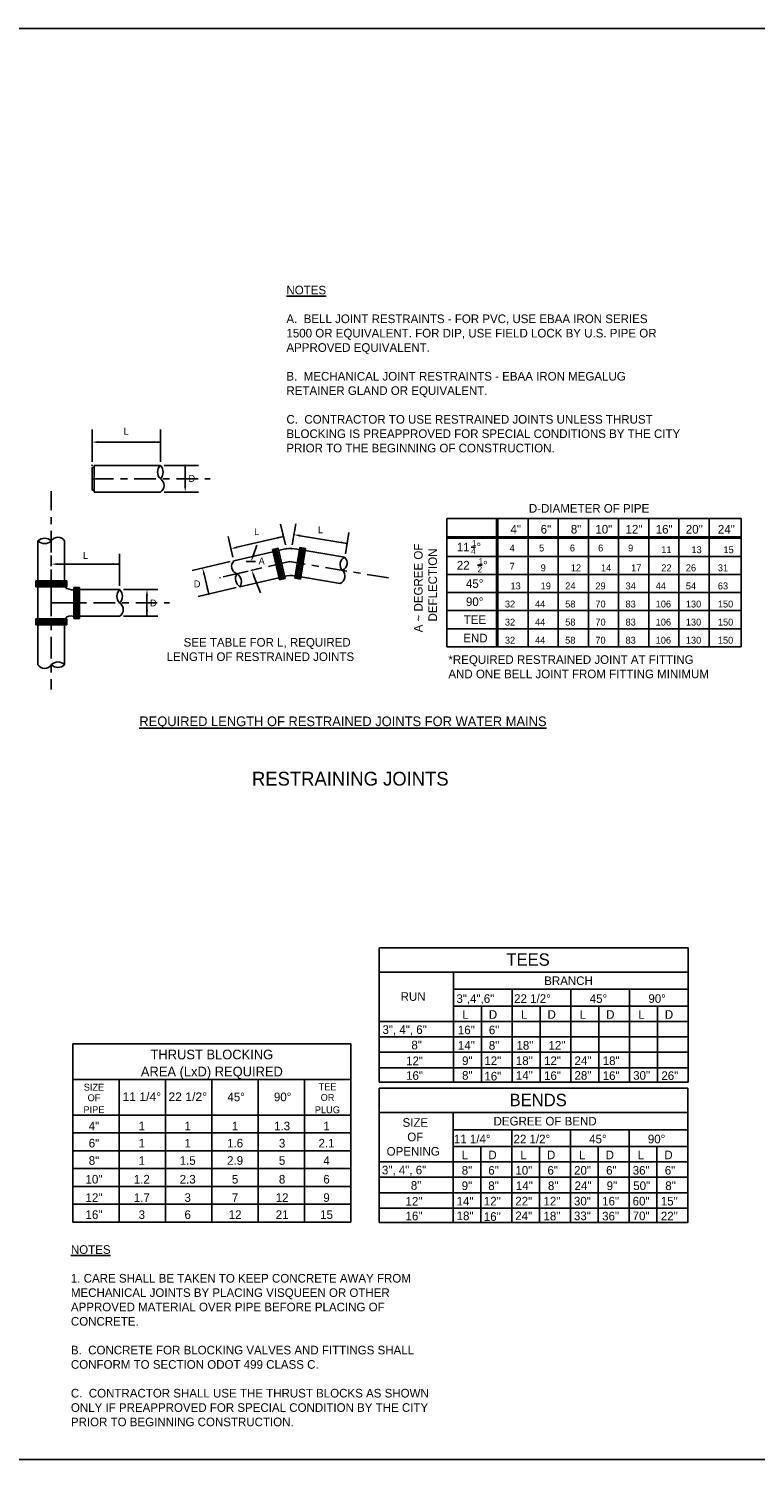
# Model space of a CAD drawing. Header units: feet. Extents: x 6 to 310, y -41 to 128.
# Tile 15 of 48: x 208 to 218, y 4 to 24. Entities that reach past the tile are written whole.
import ezdxf
from ezdxf.enums import TextEntityAlignment as Align

# ---------------------------------------------------------------- set-up
doc = ezdxf.new("R2010")
doc.units = ezdxf.units.FT
doc.header["$MEASUREMENT"] = 0
doc.linetypes.add('CENTER', pattern=[2, 1.25, -0.25, 0.25, -0.25])
doc.layers.add('COLUMNS', color=6, linetype='Continuous', plot=False)
for name, color, linetype in [('D-TITLE_SUB', 6, 'Continuous'), ('DETAILS', 4, 'Continuous'), ('SHEET', 7, 'Continuous'), ('text', 9, 'Continuous')]:
    doc.layers.add(name, color=color, linetype=linetype)
doc.styles.add('Slanted-Normal', font='font31.shx', dxfattribs={"height": 0.14})

msp = doc.modelspace()

# ---------------------------------------------------------------- linework, layer by layer
at = {"color": 247, "linetype": 'CENTER', "ltscale": 0.25}
for p, q in [((208.1078, 16.16375), (208.1078, 17.66795)), ((208.1078, 16.21844), (208.1078, 16.75838)), ((210.59949, 16.42179), (211.08484, 16.53478))]:
    msp.add_line(p, q, dxfattribs=at)
at = {"layer": 'COLUMNS', "color": 3, "flags": 128}
msp.add_lwpolyline([(188.34752, 3.62445), (188.34752, 24.37445), (218.72252, 24.37445), (218.72252, 3.62445)], close=True, dxfattribs=at)
at = {"layer": 'Defpoints', "color": 0, "linetype": 'ByBlock'}
for p in [(209.68955, 18.03854), (209.68955, 18.03854), (209.68955, 17.65143), (208.1078, 16.60088), (208.1078, 16.60088), (210.75446, 16.65609), (210.75654, 16.65708), (210.88078, 16.64563), (212.36477, 16.70577), (210.92831, 16.5132), (209.09885, 16.23832), (209.09885, 16.23832), (208.1078, 16.16375), (209.09885, 15.85121)]:
    msp.add_point(p, dxfattribs=at)
at = {"layer": 'Defpoints', "color": 0, "linetype": 'CENTER', "ltscale": 0.25}
msp.add_point((210.54622, 16.40939), dxfattribs=at)
at = {"layer": 'DETAILS'}
for p, q in [((212.86248, 11.0443), (217.347, 11.0443)), ((212.86248, 11.0443), (212.86248, 9.09567)), ((217.347, 11.0443), (217.347, 9.09567)), ((212.86248, 10.69126), (217.347, 10.69126)), ((213.94285, 10.69126), (213.94285, 9.09567)), ((213.94285, 10.44214), (217.347, 10.44214)), ((214.79389, 10.44214), (214.79389, 9.09567)), ((215.64492, 10.44214), (215.64492, 9.09567)), ((216.49596, 10.44214), (216.49596, 9.09567)), ((213.94285, 10.19879), (217.347, 10.19879)), ((214.34834, 10.19879), (214.34834, 9.09567)), ((215.19937, 10.19879), (215.19937, 9.09567)), ((216.05041, 10.19879), (216.05041, 9.09567)), ((216.90145, 10.19879), (216.90145, 9.09567)), ((212.86248, 9.97529), (217.347, 9.97529)), ((212.86248, 9.7518), (217.347, 9.7518)), ((212.86248, 9.52831), (217.347, 9.52831)), ((212.86248, 9.30482), (217.347, 9.30482)), ((212.86248, 9.09567), (217.347, 9.09567)), ((212.86248, 9.00779), (212.86248, 7.05916)), ((212.86248, 9.00779), (217.33896, 9.00779)), ((217.33896, 9.00779), (217.33896, 7.05916)), ((212.45253, 8.61757), (208.42039, 8.61757)), ((212.86248, 8.65475), (217.33896, 8.65475)), ((213.93482, 8.65475), (213.93482, 7.05916)), ((212.45253, 8.3591), (208.42039, 8.3591)), ((213.93482, 8.40562), (217.33896, 8.40562)), ((214.78585, 8.40562), (214.78585, 7.05916)), ((215.63689, 8.40562), (215.63689, 7.05916)), ((216.48792, 8.40562), (216.48792, 7.05916)), ((212.45253, 8.10063), (208.42039, 8.10063)), ((213.93482, 8.16227), (217.33896, 8.16227)), ((214.3403, 8.16227), (214.3403, 7.05916)), ((215.19134, 8.16227), (215.19134, 7.05916)), ((216.04237, 8.16227), (216.04237, 7.05916)), ((216.89341, 8.16227), (216.89341, 7.05916)), ((212.86248, 7.93878), (217.33896, 7.93878)), ((212.45253, 7.84216), (208.42039, 7.84216)), ((212.86248, 7.71528), (217.33896, 7.71528)), ((212.45253, 7.58369), (208.42039, 7.58369)), ((212.86248, 7.49179), (217.33896, 7.49179)), ((212.45253, 7.32522), (208.42039, 7.32522)), ((212.86248, 7.2683), (217.33896, 7.2683)), ((212.86248, 7.05916), (217.33896, 7.05916))]:
    msp.add_line(p, q, dxfattribs=at)
at = {"layer": 'SHEET'}
for p, q in [((212.45253, 9.65145), (208.42039, 9.65145)), ((208.42039, 9.65145), (208.42039, 7.06674)), ((212.45253, 9.65145), (212.45253, 7.06674)), ((212.45253, 9.13451), (208.42039, 9.13451)), ((209.09242, 9.13451), (209.09242, 7.06674)), ((209.76444, 9.13451), (209.76444, 7.06674)), ((210.43646, 9.13451), (210.43646, 7.06674)), ((211.10849, 9.13451), (211.10849, 7.06674)), ((211.78051, 9.13451), (211.78051, 7.06674)), ((208.42039, 7.06674), (212.45253, 7.06674))]:
    msp.add_line(p, q, dxfattribs=at)
at = {"layer": 'text', "color": 9, "linetype": 'ByBlock'}
for p, q in [((208.69851, 18.09341), (208.69851, 18.5586)), ((209.68955, 18.09323), (209.68955, 18.5586)), ((209.74424, 18.03854), (210.24184, 18.03854)), ((209.74424, 17.65143), (210.24184, 17.65143)), ((211.50266, 16.88642), (211.43262, 17.18728)), ((211.60288, 16.8857), (211.6527, 17.19056)), ((212.37359, 16.75974), (212.42342, 17.0646)), ((210.74206, 16.70935), (210.67202, 17.01021)), ((209.09885, 16.29301), (209.09885, 16.75838)), ((210.70328, 16.64468), (210.15166, 16.51627)), ((210.93547, 16.64563), (211.0721, 16.64563)), ((209.15353, 16.23832), (209.65113, 16.23832)), ((210.79105, 16.26765), (210.23943, 16.13924)), ((209.15353, 15.85121), (209.65113, 15.85121))]:
    msp.add_line(p, q, dxfattribs=at)
at = {"layer": 'text'}
for p, q in [((208.78851, 18.37754), (209.68955, 18.37754)), ((208.69862, 18.00742), (208.69862, 17.68254)), ((208.69862, 18.00742), (208.72973, 18.00742)), ((208.72973, 18.03854), (209.68955, 18.03854)), ((208.72973, 18.03854), (208.72973, 17.65143)), ((210.05017, 17.74143), (210.05017, 18.03854)), ((208.69862, 17.68254), (208.72973, 17.68254)), ((208.72973, 17.65143), (209.68955, 17.65143)), ((211.71605, 17.02014), (212.39794, 16.9087)), ((207.91424, 16.36402), (207.91424, 16.94469)), ((208.30135, 16.36402), (208.30135, 16.94469)), ((210.8013, 16.85182), (211.47425, 17.00848)), ((211.03584, 16.73031), (211.09131, 16.88431)), ((211.39706, 16.8378), (211.31511, 16.81872)), ((211.41684, 16.38173), (211.31511, 16.81872)), ((211.43732, 16.3865), (211.3356, 16.82349)), ((211.45781, 16.39127), (211.35608, 16.82826)), ((211.4783, 16.39604), (211.37657, 16.83303)), ((211.49879, 16.4008), (211.39706, 16.8378)), ((211.63898, 16.40534), (211.71223, 16.848)), ((211.65974, 16.40191), (211.73298, 16.84457)), ((211.68049, 16.39848), (211.75373, 16.84113)), ((211.70124, 16.39504), (211.77449, 16.8377)), ((211.79524, 16.83427), (211.71223, 16.848)), ((211.722, 16.39161), (211.79524, 16.83427)), ((214.19672, 16.85477), (214.26131, 16.85477)), ((208.1978, 16.60861), (209.09885, 16.60861)), ((211.32209, 16.78874), (210.75654, 16.65708)), ((212.36309, 16.70911), (211.79021, 16.8039)), ((210.32337, 16.46384), (210.39074, 16.17446)), ((211.40986, 16.41171), (210.84431, 16.28005)), ((211.04731, 16.43464), (211.14315, 16.19202)), ((211.49879, 16.4008), (211.41684, 16.38173)), ((211.722, 16.39161), (211.63898, 16.40534)), ((212.2999, 16.32719), (211.72702, 16.42198)), ((214.29196, 16.59227), (214.35724, 16.59227)), ((207.88346, 16.36402), (208.33214, 16.36402)), ((207.88346, 16.27988), (207.88346, 16.36402)), ((207.88346, 16.34299), (208.33214, 16.34299)), ((207.88346, 16.32195), (208.33214, 16.32195)), ((207.88346, 16.30092), (208.33214, 16.30092)), ((207.88346, 16.27988), (208.33214, 16.27988)), ((207.91424, 15.81375), (207.91424, 16.27988)), ((208.33214, 16.27988), (208.33214, 16.36402)), ((208.43404, 16.26911), (208.43404, 15.82043)), ((208.43404, 16.26911), (208.51818, 16.26911)), ((208.45508, 16.26911), (208.45508, 15.82043)), ((208.47611, 16.26911), (208.47611, 15.82043)), ((208.49715, 16.26911), (208.49715, 15.82043)), ((208.51818, 16.26911), (208.51818, 15.82043)), ((208.51818, 16.23832), (209.09885, 16.23832)), ((209.49547, 16.14832), (209.49547, 15.85121)), ((208.33214, 15.81375), (207.88346, 15.81375)), ((207.88346, 15.81375), (207.88346, 15.72961)), ((208.33214, 15.79272), (207.88346, 15.79272)), ((208.33214, 15.77168), (207.88346, 15.77168)), ((208.33214, 15.81375), (208.33214, 15.72961)), ((208.43404, 15.82043), (208.51818, 15.82043)), ((208.51818, 15.85121), (209.09885, 15.85121)), ((209.49547, 15.85121), (209.58547, 15.85121)), ((208.33214, 15.75065), (207.88346, 15.75065)), ((208.33214, 15.72961), (207.88346, 15.72961)), ((207.91424, 15.72961), (207.91424, 15.14894)), ((208.30135, 15.72961), (208.30135, 15.14894))]:
    msp.add_line(p, q, dxfattribs=at)
at = {"layer": 'text', "color": 9, "linetype": 'CENTER', "ltscale": 0.25}
for p, q in [((208.69851, 17.84498), (210.41281, 17.84498)), ((208.1078, 16.04477), (209.8221, 16.04477))]:
    msp.add_line(p, q, dxfattribs=at)
at = {"layer": 'text', "color": 1}
for p, q in [((218.11377, 17.2678), (213.84571, 17.2678)), ((213.84571, 17.2678), (213.84571, 15.40843)), ((214.56503, 17.2678), (214.56503, 15.40843)), ((214.58691, 17.2678), (214.58691, 15.40843)), ((215.02441, 17.2678), (215.02441, 15.40843)), ((215.46191, 17.2678), (215.46191, 15.40843)), ((215.89941, 17.2678), (215.89941, 15.40843)), ((216.33691, 17.2678), (216.33691, 15.40843)), ((216.77441, 17.2678), (216.77441, 15.40843)), ((217.21191, 17.2678), (217.21191, 15.40843)), ((217.64941, 17.2678), (217.64941, 15.40843)), ((218.11377, 15.40843), (218.11377, 17.2678)), ((218.11377, 17.0053), (213.84571, 17.0053)), ((218.11377, 16.98343), (213.84571, 16.98343)), ((218.11377, 16.72093), (213.84571, 16.72093)), ((218.11377, 16.45843), (213.84571, 16.45843)), ((218.11377, 16.19593), (213.84571, 16.19593)), ((218.11377, 15.93343), (213.84571, 15.93343)), ((218.11377, 15.67093), (213.84571, 15.67093)), ((218.11377, 15.40843), (213.84571, 15.40843))]:
    msp.add_line(p, q, dxfattribs=at)
at = {"layer": 'text', "linetype": 'CENTER', "ltscale": 0.25}
for p, q in [((211.56103, 16.64563), (210.54622, 16.40939)), ((212.99863, 16.40776), (211.56103, 16.64563)), ((208.1078, 16.16375), (208.1078, 14.79191))]:
    msp.add_line(p, q, dxfattribs=at)
at = {"layer": 'text'}
for centre, radius, start, end in [((209.78751, 17.94176), 0.1377, 135.347781, 224.652219), ((209.59126, 17.94176), 0.13794, 315.445492, 44.554508), ((209.62841, 17.7482), 0.11447, 302.28419, 57.71581), ((208.01102, 16.8464), 0.13794, 45.445492, 134.554508), ((208.01102, 17.04265), 0.1377, 225.347781, 314.652219), ((208.20458, 16.88355), 0.11447, 32.28419, 147.71581), ((211.57388, 16.24886), 0.58419, 76.807629, 106.901904), ((210.83804, 16.57669), 0.11447, 135.388957, 250.820576), ((212.41662, 16.60216), 0.1196, 116.589597, 224.619936), ((212.28282, 16.62429), 0.11677, 294.633345, 46.576187), ((210.91811, 16.3966), 0.13794, 148.550258, 237.659275), ((210.72696, 16.3521), 0.1377, 328.452548, 57.756985), ((211.57716, 16.14748), 0.29588, 76.942738, 106.766794), ((212.24637, 16.43414), 0.1196, 296.589597, 44.619936), ((208.41532, 16.40025), 0.16534, 227.935828, 276.820671), ((209.19681, 16.14155), 0.1377, 135.347781, 224.652219), ((209.00055, 16.14155), 0.13794, 315.445492, 44.554508), ((209.0377, 15.94799), 0.11447, 302.28419, 57.71581), ((208.39483, 15.732), 0.12414, 71.732785, 138.317216), ((208.01102, 15.21009), 0.11447, 212.28419, 327.71581), ((208.20458, 15.05098), 0.1377, 45.347781, 134.652219), ((208.20458, 15.24724), 0.13794, 225.445492, 314.554508)]:
    msp.add_arc(centre, radius, start, end, dxfattribs=at)
for p in [(208.69851, 18.03872), (210.84431, 16.28005)]:
    msp.add_point(p, dxfattribs=at)
at = {"layer": 'text', "color": 9, "linetype": 'ByBlock'}
for p in [(210.04832, 18.03854), (210.04832, 18.03854), (211.46833, 17.03388), (209.49363, 16.23832), (209.49363, 16.23832), (210.39283, 16.17495)]:
    msp.add_point(p, dxfattribs=at)
at = {"layer": 'text', "color": 0, "linetype": 'ByBlock'}
for p in [(211.51506, 16.83315), (211.59406, 16.83173), (211.56103, 16.64563)]:
    msp.add_point(p, dxfattribs=at)
at = {"layer": 'text'}
for points in [[(208.78851, 18.36254), (208.78851, 18.39254), (208.69851, 18.37754)], [(209.59955, 18.36254), (209.59955, 18.39254), (209.68955, 18.37754)], [(210.03517, 17.94854), (210.06517, 17.94854), (210.05017, 18.03854)], [(210.06517, 17.74143), (210.03517, 17.74143), (210.05017, 17.65143)], [(211.71363, 17.00534), (211.71847, 17.03494), (211.62722, 17.03466)], [(210.8047, 16.83721), (210.7979, 16.86643), (210.71365, 16.83141)], [(211.38999, 16.97346), (211.38319, 17.00268), (211.47425, 17.00848)], [(212.3067, 16.90841), (212.31154, 16.93802), (212.39794, 16.9087)], [(208.1978, 16.59361), (208.1978, 16.62361), (208.1078, 16.60861)], [(209.00885, 16.59361), (209.00885, 16.62361), (209.09885, 16.60861)], [(211.04995, 16.72522), (211.02173, 16.73539), (211.00534, 16.64563)], [(210.30876, 16.46043), (210.33798, 16.46724), (210.30297, 16.55149)], [(211.03336, 16.42913), (211.06126, 16.44015), (211.01424, 16.51834)], [(209.48047, 16.14832), (209.51047, 16.14832), (209.49547, 16.23832)], [(210.35572, 16.25872), (210.38494, 16.26552), (210.39074, 16.17446)], [(209.48047, 15.94121), (209.51047, 15.94121), (209.49547, 15.85121)]]:
    msp.add_solid(points, dxfattribs=at)

# ---------------------------------------------------------------- texts
at = {"layer": 'D-TITLE_SUB', "style": 'Slanted-Normal'}
msp.add_text('RESTRAINING JOINTS', height=0.2, dxfattribs=at).set_placement((211.01853, 13.39644))
at = {"layer": 'text', "style": 'Slanted-Normal'}
for s, height, p in [('%%UNOTES', 0.125, (211.51836, 20.52023)), ('A.  BELL JOINT RESTRAINTS - FOR PVC, USE EBAA IRON SERIES', 0.125, (211.51836, 20.10356)), ('1500 OR EQUIVALENT. FOR DIP, USE FIELD LOCK BY U.S. PIPE OR', 0.125, (211.51836, 19.89523)), ('APPROVED EQUIVALENT.', 0.125, (211.51836, 19.68689)), ('B.  MECHANICAL JOINT RESTRAINTS - EBAA IRON MEGALUG', 0.125, (211.51836, 19.27023)), ('RETAINER GLAND OR EQUIVALENT.', 0.125, (211.51836, 19.06189)), ('C.  CONTRACTOR TO USE RESTRAINED JOINTS UNLESS THRUST', 0.125, (211.51836, 18.64523)), ('BLOCKING IS PREAPPROVED FOR SPECIAL CONDITIONS BY THE CITY', 0.125, (211.51836, 18.43689)), ('PRIOR TO THE BEGINNING OF CONSTRUCTION.', 0.125, (211.51836, 18.22856)), ('D-DIAMETER OF PIPE', 0.125, (215.03543, 17.35448)), ('4"', 0.125, (214.76897, 17.05146)), ('6"', 0.125, (215.20647, 17.05146)), ('8"', 0.125, (215.64397, 17.05146)), ('10"', 0.125, (215.99984, 17.05146)), ('12"', 0.125, (216.43734, 17.05146)), ('16"', 0.125, (216.87484, 17.05146)), ('20"', 0.125, (217.31234, 17.05146)), ('24"', 0.125, (217.7767, 17.05146)), ('11 ', 0.125, (213.99037, 16.79227)), ('4', 0.0875, (214.19672, 16.75269)), ('1', 0.0875, (214.21096, 16.86935)), ('°', 0.125, (214.27589, 16.79227)), ('4', 0.1, (214.75605, 16.79186)), ('5', 0.1, (215.1831, 16.79186)), ('6', 0.1, (215.62983, 16.79186)), ('6', 0.1, (216.04029, 16.79186)), ('9', 0.1, (216.47459, 16.79186)), ('11', 0.1, (216.95647, 16.76708)), ('13', 0.1, (217.39397, 16.76708)), ('15', 0.1, (217.85832, 16.76708)), ('22 ', 0.125, (213.99037, 16.52977)), ('1', 0.0875, (214.30654, 16.60685)), ('°', 0.125, (214.37182, 16.52977)), ('7', 0.1, (214.75605, 16.52708)), ('9', 0.1, (215.20647, 16.50458)), ('12', 0.1, (215.64397, 16.50458)), ('14', 0.1, (216.08147, 16.50458)), ('17', 0.1, (216.51897, 16.50458)), ('22', 0.1, (216.95647, 16.50458)), ('26', 0.1, (217.31234, 16.50458)), ('31', 0.1, (217.7767, 16.50458)), ('45°', 0.125, (214.12256, 16.26348)), ('2', 0.0875, (214.29196, 16.49019)), ('13', 0.1, (214.76897, 16.24208)), ('19', 0.1, (215.20647, 16.24208)), ('24', 0.1, (215.56234, 16.24208)), ('29', 0.1, (215.99984, 16.24208)), ('34', 0.1, (216.43734, 16.24208)), ('44', 0.1, (216.87484, 16.24208)), ('54', 0.1, (217.31234, 16.24208)), ('63', 0.1, (217.7767, 16.24208)), ('90°', 0.125, (214.12256, 16.00098)), ('32', 0.1, (214.68734, 15.97958)), ('44', 0.1, (215.12484, 15.97958)), ('58', 0.1, (215.56234, 15.97958)), ('70', 0.1, (215.99984, 15.97958)), ('83', 0.1, (216.43734, 15.97958)), ('106', 0.1, (216.87484, 15.97958)), ('130', 0.1, (217.31234, 15.97958)), ('150', 0.1, (217.7767, 15.97958)), ('TEE', 0.125, (214.0905, 15.73848)), ('32', 0.1, (214.68734, 15.71708)), ('44', 0.1, (215.12484, 15.71708)), ('58', 0.1, (215.56234, 15.71708)), ('70', 0.1, (215.99984, 15.71708)), ('83', 0.1, (216.43734, 15.71708)), ('106', 0.1, (216.87484, 15.71708)), ('130', 0.1, (217.31234, 15.71708)), ('150', 0.1, (217.7767, 15.71708)), ('END', 0.125, (214.08337, 15.47321)), ('SEE TABLE FOR L, REQUIRED', 0.125, (210.02664, 15.41162)), ('32', 0.1, (214.68734, 15.45458)), ('44', 0.1, (215.12484, 15.45458)), ('58', 0.1, (215.56234, 15.45458)), ('70', 0.1, (215.99984, 15.45458)), ('83', 0.1, (216.43734, 15.45458)), ('106', 0.1, (216.87484, 15.45458)), ('130', 0.1, (217.31234, 15.45458)), ('150', 0.1, (217.7767, 15.45458)), ('LENGTH OF RESTRAINED JOINTS', 0.125, (209.77962, 15.20329)), ('*REQUIRED RESTRAINED JOINT AT FITTING', 0.125, (213.86791, 15.16139)), ('AND ONE BELL JOINT FROM FITTING MINIMUM', 0.125, (213.86791, 14.95305)), ('%%UREQUIRED LENGTH OF RESTRAINED JOINTS FOR WATER MAINS', 0.14, (209.38448, 14.25868)), ('BRANCH', 0.125, (215.25752, 10.50382)), ('RUN', 0.125, (213.17481, 10.27506)), ('3",4",6"', 0.125, (213.98394, 10.24487)), ('22 1/2%%D', 0.125, (214.82119, 10.24487)), ('45%%D', 0.125, (215.91828, 10.24487)), ('90%%D', 0.125, (216.76932, 10.24487)), ('L', 0.125, (214.0692, 10.01397)), ('D', 0.125, (214.45465, 10.01397)), ('L', 0.125, (214.92023, 10.01397)), ('D', 0.125, (215.30569, 10.01397)), ('L', 0.125, (215.77127, 10.01397)), ('D', 0.125, (216.15672, 10.01397)), ('L', 0.125, (216.62231, 10.01397)), ('D', 0.125, (217.00776, 10.01397)), ('3", 4", 6"', 0.125, (212.9118, 9.79461)), ('16"', 0.125, (214.0056, 9.79048)), ('6"', 0.125, (214.45465, 9.79048)), ('8"', 0.125, (213.33105, 9.57158)), ('14"', 0.125, (214.0056, 9.56699)), ('8"', 0.125, (214.45465, 9.56699)), ('18"', 0.125, (214.8551, 9.56699)), ('12"', 0.125, (215.32016, 9.56699)), ('12"', 0.125, (213.25404, 9.3416)), ('9"', 0.125, (214.06587, 9.3435)), ('12"', 0.125, (214.3899, 9.3435)), ('18"', 0.125, (214.84624, 9.3435)), ('12"', 0.125, (215.25541, 9.3435)), ('24"', 0.125, (215.69727, 9.3435)), ('18"', 0.125, (216.10645, 9.3435)), ('16"', 0.125, (213.25404, 9.12898)), ('8"', 0.125, (214.06587, 9.13042)), ('16"', 0.125, (214.3899, 9.12)), ('14"', 0.125, (214.84624, 9.13042)), ('16"', 0.125, (215.25541, 9.12724)), ('28"', 0.125, (215.69727, 9.13042)), ('16"', 0.125, (216.10645, 9.12724)), ('30"', 0.125, (216.54831, 9.13042)), ('26"', 0.125, (216.95749, 9.12724)), ('SIZE', 0.125, (213.20282, 8.44769)), ('DEGREE OF BEND', 0.125, (214.52301, 8.4673)), ('OF', 0.125, (213.27127, 8.23855)), ('11 1/4%%D', 0.125, (213.94764, 8.20836)), ('22 1/2%%D', 0.125, (214.81315, 8.20836)), ('45%%D', 0.125, (215.91025, 8.20836)), ('90%%D', 0.125, (216.76128, 8.20836)), ('OPENING', 0.125, (212.97181, 8.0294)), ('L', 0.125, (214.06116, 7.97746)), ('D', 0.125, (214.44661, 7.97746)), ('L', 0.125, (214.9122, 7.97746)), ('D', 0.125, (215.29765, 7.97746)), ('L', 0.125, (215.76323, 7.97746)), ('D', 0.125, (216.14869, 7.97746)), ('L', 0.125, (216.61427, 7.97746)), ('D', 0.125, (216.99972, 7.97746)), ('3", 4", 6"', 0.125, (212.90387, 7.75809)), ('8"', 0.125, (214.06116, 7.75396)), ('6"', 0.125, (214.44661, 7.75396)), ('10"', 0.125, (214.83983, 7.75396)), ('6"', 0.125, (215.30489, 7.75396)), ('20"', 0.125, (215.69086, 7.75396)), ('6"', 0.125, (216.15592, 7.75396)), ('36"', 0.125, (216.5419, 7.75396)), ('6"', 0.125, (217.00696, 7.75396)), ('8"', 0.125, (213.32312, 7.53506)), ('9"', 0.125, (214.06116, 7.53047)), ('8"', 0.125, (214.44661, 7.53047)), ('14"', 0.125, (214.84706, 7.53047)), ('8"', 0.125, (215.31212, 7.53047)), ('24"', 0.125, (215.6981, 7.53047)), ('9"', 0.125, (216.16316, 7.53047)), ('50"', 0.125, (216.54914, 7.53047)), ('8"', 0.125, (217.0142, 7.53047)), ('12"', 0.125, (213.24611, 7.30508)), ('14"', 0.125, (213.98717, 7.30698)), ('12"', 0.125, (214.38187, 7.30698)), ('22"', 0.125, (214.8382, 7.30698)), ('12"', 0.125, (215.24738, 7.30698)), ('30"', 0.125, (215.68924, 7.30698)), ('16"', 0.125, (216.09841, 7.30698)), ('60"', 0.125, (216.54027, 7.30698)), ('15"', 0.125, (216.94945, 7.30698)), ('16"', 0.125, (213.24611, 7.09247)), ('18"', 0.125, (213.98717, 7.0939)), ('16"', 0.125, (214.38187, 7.08349)), ('24"', 0.125, (214.8382, 7.0939)), ('18"', 0.125, (215.24738, 7.09072)), ('33"', 0.125, (215.68924, 7.0939)), ('36"', 0.125, (216.09841, 7.09072)), ('70"', 0.125, (216.54027, 7.0939)), ('22"', 0.125, (216.94945, 7.09072)), ('%%UNOTES', 0.125, (208.3918, 6.60535)), ('1. CARE SHALL BE TAKEN TO KEEP CONCRETE AWAY FROM', 0.125, (208.3918, 6.18869)), ('MECHANICAL JOINTS BY PLACING VISQUEEN OR OTHER', 0.125, (208.3918, 5.98035)), ('APPROVED MATERIAL OVER PIPE BEFORE PLACING OF', 0.125, (208.3918, 5.77202)), ('CONCRETE.', 0.125, (208.3918, 5.56369)), ('B.  CONCRETE FOR BLOCKING VALVES AND FITTINGS SHALL', 0.125, (208.3918, 5.14702)), ('CONFORM TO SECTION ODOT 499 CLASS C.', 0.125, (208.3918, 4.93869)), ('C.  CONTRACTOR SHALL USE THE THRUST BLOCKS AS SHOWN', 0.125, (208.3918, 4.52202)), ('ONLY IF PREAPPROVED FOR SPECIAL CONDITION BY THE CITY', 0.125, (208.3918, 4.31369)), ('PRIOR TO BEGINNING CONSTRUCTION.', 0.125, (208.3918, 4.10535))]:
    msp.add_text(s, height=height, dxfattribs=at).set_placement(p)
at = {"layer": 'text', "color": 9, "linetype": 'ByBlock', "style": 'Slanted-Normal'}
for s, p in [('L', (209.19403, 18.53481)), ('D', (210.14572, 17.8512)), ('L', (211.08803, 17.07906)), ('L', (212.01266, 17.10586)), ('L', (208.60332, 16.7346)), ('A', (211.15877, 16.65418)), ('D', (210.22296, 16.32212)), ('D', (209.58715, 16.04488))]:
    msp.add_text(s, height=0.1, dxfattribs=at).set_placement(p, align=Align.MIDDLE_CENTER)
at = {"layer": 'text', "style": 'Slanted-Normal'}
for s, p in [('A ~ DEGREE OF', (213.49386, 15.61898)), ('DEFLECTION', (213.70219, 15.77622))]:
    msp.add_text(s, height=0.125, rotation=90, dxfattribs=at).set_placement(p)
at = {"layer": 'text', "color": 9, "style": 'Slanted-Normal'}
for s, p in [('TEES', (214.70892, 10.78323)), ('BENDS', (214.75594, 8.74672))]:
    msp.add_text(s, height=0.18, dxfattribs=at).set_placement(p)
at = {"layer": 'text', "style": 'Slanted-Normal'}
for s, height, p in [('THRUST BLOCKING', 0.14, (210.43646, 9.42655)), ('AREA (LxD) REQUIRED', 0.14, (210.43646, 9.17956)), ('SIZE', 0.1, (208.72658, 8.97197)), ('45%%D', 0.125, (210.78886, 8.81879)), ('90%%D', 0.125, (211.46323, 8.81879)), ('TEE', 0.1, (212.11503, 8.97733)), ('OR', 0.1, (212.11503, 8.82272)), ('PIPE', 0.1, (208.72658, 8.64647)), ('OF', 0.1, (208.72658, 8.81879)), ('PLUG', 0.1, (212.11181, 8.64451)), ('4"', 0.125, (208.72658, 8.39699)), ('1', 0.125, (209.42053, 8.39699)), ('1', 0.125, (210.08602, 8.39699)), ('1', 0.125, (210.77382, 8.39699)), ('1.3', 0.125, (211.45549, 8.39699)), ('1', 0.125, (212.09999, 8.39699)), ('6"', 0.125, (208.72658, 8.14778)), ('1', 0.125, (209.42053, 8.14778)), ('1', 0.125, (210.08602, 8.14778)), ('1.6', 0.125, (210.77382, 8.14778)), ('3', 0.125, (211.45549, 8.14778)), ('2.1', 0.125, (212.09999, 8.14778)), ('8"', 0.125, (208.72658, 7.89637)), ('1', 0.125, (209.42053, 7.89637)), ('1.5', 0.125, (210.08602, 7.89637)), ('2.9', 0.125, (210.77382, 7.89637)), ('5', 0.125, (211.45549, 7.89637)), ('4', 0.125, (212.09999, 7.89637)), ('10"', 0.125, (208.72658, 7.62485)), ('1.2', 0.125, (209.42053, 7.62485)), ('2.3', 0.125, (210.08602, 7.62485)), ('5', 0.125, (210.77382, 7.62485)), ('8', 0.125, (211.45549, 7.62485)), ('6', 0.125, (212.09999, 7.62485)), ('12"', 0.125, (208.72658, 7.35847)), ('1.7', 0.125, (209.42053, 7.35847)), ('3', 0.125, (210.08602, 7.35847)), ('7', 0.125, (210.77382, 7.35847)), ('12', 0.125, (211.45549, 7.35847)), ('9', 0.125, (212.09999, 7.35847)), ('16"', 0.125, (208.72658, 7.11137)), ('3', 0.125, (209.42053, 7.11137)), ('6', 0.125, (210.08602, 7.11137)), ('12', 0.125, (210.77382, 7.11137)), ('21', 0.125, (211.45549, 7.11137)), ('15', 0.125, (212.09999, 7.11137))]:
    msp.add_text(s, height=height, dxfattribs=at).set_placement(p, align=Align.CENTER)
for s, width, p, p2 in [('11 1/4%%D', 0.993767, (209.14019, 8.82143), (209.70017, 8.82143)), ('22 1/2%%D', 0.853948, (209.80684, 8.82143), (210.36682, 8.82143))]:
    msp.add_text(s, height=0.125, dxfattribs=dict(at, width=width)).set_placement(p, p2, align=Align.FIT)

doc.saveas('drawing.dxf')
